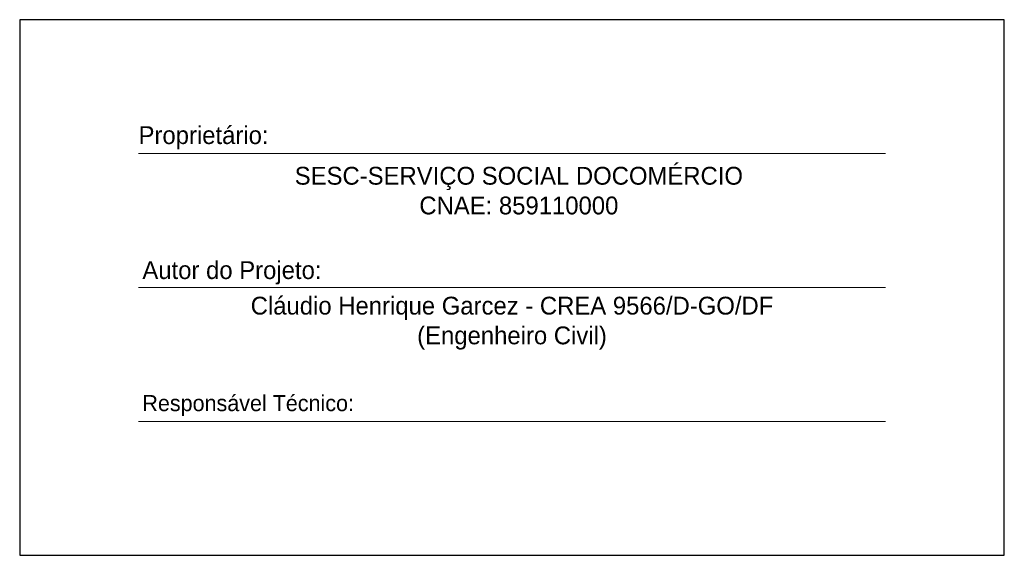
# Model space of a CAD drawing. Header units: millimetres. Extents: x -125 to 300, y 6 to 90.
# Tile 11 of 132: x -24 to -13, y 14 to 20. Entities that reach past the tile are written whole.
import ezdxf

# ---------------------------------------------------------------- set-up
doc = ezdxf.new("R2010")
doc.units = ezdxf.units.MM
doc.layers.get('0').update_dxf_attribs({"lineweight": 0})
doc.layers.add('Plano4', color=220, linetype='Continuous')
doc.layers.add('TEXTO', color=7, linetype='Continuous', lineweight=18)

msp = doc.modelspace()

# ---------------------------------------------------------------- linework, layer by layer
at = {"color": 0}
for p, q in [((-22.54196, 18.37076), (-14.16247, 18.37076)), ((-22.54196, 16.8672), (-14.16247, 16.8672)), ((-22.54196, 15.36364), (-14.16247, 15.36364))]:
    msp.add_line(p, q, dxfattribs=at)
at = {"layer": 'Plano4', "color": 0}
msp.add_lwpolyline([(-23.87545, 13.86003), (-12.82898, 13.86003), (-12.82898, 19.87433), (-23.87545, 19.87433)], close=True, dxfattribs=at)
msp.add_lwpolyline([(-23.87545, 13.86003), (-12.82898, 13.86003), (-12.82898, 19.87433), (-23.87545, 19.87433)], close=True, dxfattribs=at)

# ---------------------------------------------------------------- texts
at = {"layer": 'TEXTO', "color": 0}
for s, insert, char_height, width, attachment_point in [('Proprietário: ', (-22.54196, 18.67825), 0.2002381, 16.080357, 1), ('SESC-SERVIÇO SOCIAL DOCOMÉRCIO\\PCNAE: 859110000', (-18.27535, 17.95354), 0.2002381, 10.4366472, 5), ('Autor do Projeto:', (-22.49895, 17.16273), 0.2002381, 16.080357, 1), ('Cláudio Henrique Garcez - CREA 9566/D-GO/DF\\P(Engenheiro Civil)', (-18.35222, 16.46625), 0.2002381, 8.3794983, 5), ('Responsável Técnico:', (-22.49895, 15.65917), 0.1804288, 16.080357, 1)]:
    msp.add_mtext(s, dxfattribs=dict(at, insert=insert, char_height=char_height, width=width, attachment_point=attachment_point))

doc.saveas('drawing.dxf')
